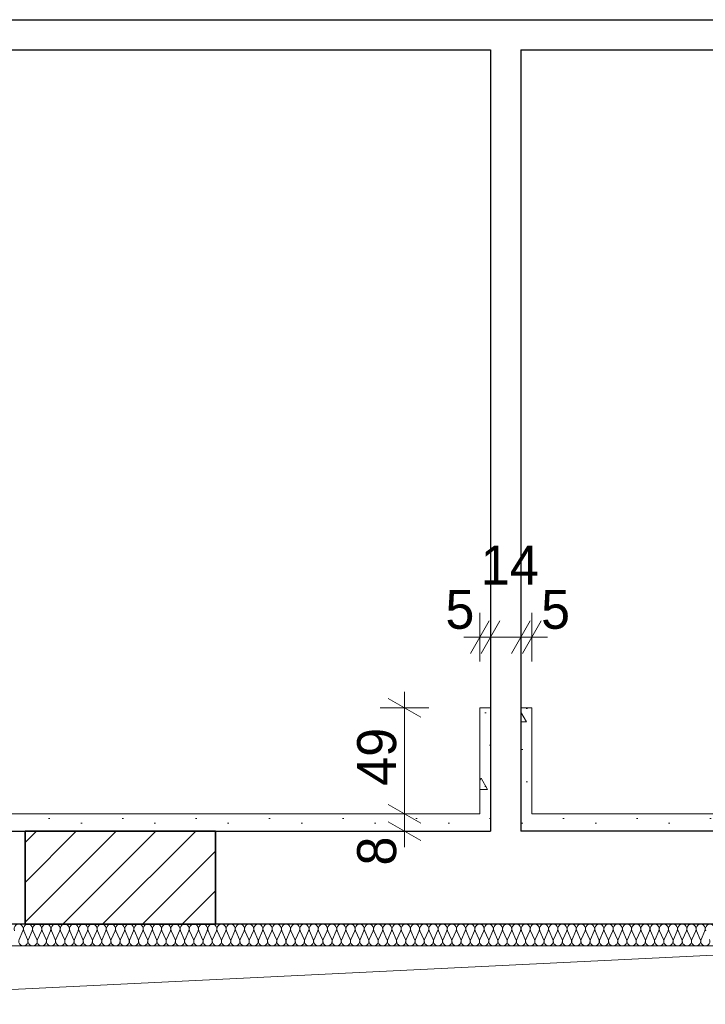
# Model space of a CAD drawing. Extents: x -21260 to 35740, y -2672 to 187028.
# Tile 25 of 120: x 22919 to 26086, y 11166 to 15716. Entities that reach past the tile are written whole.
import ezdxf

# ---------------------------------------------------------------- set-up
doc = ezdxf.new("R2010")
doc.units = 0
doc.header["$MEASUREMENT"] = 0
doc.layers.add('arch izolacje_Nr_Pióra__3', color=7, linetype='Continuous', lineweight=13, true_color=0xff6600)
doc.layers.add('Arch ocieplenie_Nr_Pióra__22', color=7, linetype='Continuous', lineweight=9, true_color=0x7f7f7f)
for name, color, linetype in [('Arch ocieplenie', 7, 'Continuous'), ('Arch wymiary', 7, 'Continuous'), ('Arch zmurowania', 7, 'Continuous')]:
    doc.layers.add(name, color=color, linetype=linetype)
for name, color, linetype, lineweight in [('Arch ocieplenie_Nr_Pióra__21', 7, 'Continuous', 13), ('Arch wymiary_Nr_Pióra__5', 7, 'Continuous', 13), ('Arch zmurowania_Nr_Pióra__21', 7, 'Continuous', 13), ('Arch zmurowania_Nr_Pióra__27', 7, 'Continuous', 35), ('INWENT.ŚCIANY_Nr_Pióra__1', 7, 'Continuous', 25), ('INWENT.ŚCIANY_Nr_Pióra__21', 7, 'Continuous', 13), ('Istniejące schody_Nr_Pióra__21', 7, 'Continuous', 13)]:
    doc.layers.add(name, color=color, linetype=linetype, lineweight=lineweight)
doc.styles.add('GENERATED_STYLE_1', font='txt')
doc.dimstyles.new('GENERATED_STYLE__1', dxfattribs={"dimtxt": 179.999995, "dimasz": 114, "dimexe": 0.18, "dimexo": 0, "dimgap": 0.09, "dimtad": 1, "dimdec": 0, "dimlfac": 0.1, "dimzin": 0, "dimdsep": 46, "dimtxsty": 'GENERATED_STYLE_1', "dimblk": 'ARROWHEAD_2', "dimblk1": 'ARROWHEAD_2', "dimblk2": 'ARROWHEAD_2', "dimcen": 0.09, "dimclrd": 7, "dimclre": 7, "dimclrt": 7, "dimazin": 0, "dimtfac": 1, "dimtdec": 4, "dimtmove": 0, "dimatfit": 3, "dimfxl": 0, "dimtolj": 1, "dimtzin": 0, "dimarcsym": 0})
doc.dimstyles.new('GENERATED_STYLE__3', dxfattribs={"dimtxt": 179.999995, "dimasz": 114, "dimexe": 0.18, "dimexo": 0, "dimgap": 0.09, "dimtad": 1, "dimtih": 1, "dimtoh": 1, "dimdec": 0, "dimlfac": 0.1, "dimzin": 0, "dimdsep": 46, "dimtxsty": 'GENERATED_STYLE_1', "dimblk": 'ARROWHEAD_2', "dimblk1": 'ARROWHEAD_2', "dimblk2": 'ARROWHEAD_2', "dimcen": 0.09, "dimclrd": 7, "dimclre": 7, "dimclrt": 7, "dimazin": 0, "dimtfac": 1, "dimtdec": 4, "dimtmove": 0, "dimatfit": 3, "dimfxl": 0, "dimtolj": 1, "dimtzin": 0, "dimarcsym": 0})
pattern_1 = [(0, (0, 0), (0, 623.538), [60, -300]), (0, (180, 311.8), (0, 623.538), [60, -300]), (60, (0, 0), (-540, 311.769), [60, -300]), (60, (360, 0), (-540, 311.769), [60, -300]), (120, (60, 0), (540, 311.769), [60, -300]), (120, (420, 0), (540, 311.769), [60, -300]), (0, (0, 60), (0, 120), [0, -120, 0, -180]), (45, (60, 60), (-84.8528, 84.8528), [0, -90, 0, -150])]

# ---------------------------------------------------------------- blocks, each defined once
blk = doc.blocks.new('Izolacja cieplna 14_119', base_point=(32024.1, 11535.9))
at = {"layer": 'Arch ocieplenie_Nr_Pióra__22', "linetype": 'Continuous'}
for p, q in [((22934.2, 11506.1), (22916.5, 11465.7)), ((22955.5, 11465.7), (22937.7, 11506.1)), ((22976.7, 11506.1), (22959, 11465.7)), ((22998, 11465.7), (22980.3, 11506.1)), ((23019.3, 11506.1), (23001.6, 11465.7)), ((23040.6, 11465.7), (23022.9, 11506.1)), ((23061.9, 11506.1), (23044.2, 11465.7)), ((23083.2, 11465.7), (23065.4, 11506.1)), ((23104.4, 11506.1), (23086.7, 11465.7)), ((23125.7, 11465.7), (23108, 11506.1)), ((23147, 11506.1), (23129.3, 11465.7)), ((23168.3, 11465.7), (23150.6, 11506.1)), ((23189.6, 11506.1), (23171.9, 11465.7)), ((23210.9, 11465.7), (23193.1, 11506.1)), ((23232.1, 11506.1), (23214.4, 11465.7)), ((23253.4, 11465.7), (23235.7, 11506.1)), ((23274.7, 11506.1), (23257, 11465.7)), ((23296, 11465.7), (23278.3, 11506.1)), ((23317.3, 11506.1), (23299.6, 11465.7)), ((23338.6, 11465.7), (23320.8, 11506.1)), ((23359.8, 11506.1), (23342.1, 11465.7)), ((23381.1, 11465.7), (23363.4, 11506.1)), ((23402.4, 11506.1), (23384.7, 11465.7)), ((23423.7, 11465.7), (23406, 11506.1)), ((23445, 11506.1), (23427.3, 11465.7)), ((23466.3, 11465.7), (23448.6, 11506.1)), ((23487.5, 11506.1), (23469.8, 11465.7)), ((23508.8, 11465.7), (23491.1, 11506.1)), ((23530.1, 11506.1), (23512.4, 11465.7)), ((23551.4, 11465.7), (23533.7, 11506.1)), ((23572.7, 11506.1), (23555, 11465.7)), ((23594, 11465.7), (23576.3, 11506.1)), ((23615.2, 11506.1), (23597.5, 11465.7)), ((23636.5, 11465.7), (23618.8, 11506.1)), ((23657.8, 11506.1), (23640.1, 11465.7)), ((23679.1, 11465.7), (23661.4, 11506.1)), ((23700.4, 11506.1), (23682.7, 11465.7)), ((23721.7, 11465.7), (23704, 11506.1)), ((23742.9, 11506.1), (23725.2, 11465.7)), ((23764.2, 11465.7), (23746.5, 11506.1)), ((23785.5, 11506.1), (23767.8, 11465.7)), ((23806.8, 11465.7), (23789.1, 11506.1)), ((23828.1, 11506.1), (23810.4, 11465.7)), ((23849.4, 11465.7), (23831.7, 11506.1)), ((23870.6, 11506.1), (23852.9, 11465.7)), ((23891.9, 11465.7), (23874.2, 11506.1)), ((23913.2, 11506.1), (23895.5, 11465.7)), ((23934.5, 11465.7), (23916.8, 11506.1)), ((23955.8, 11506.1), (23938.1, 11465.7)), ((23977.1, 11465.7), (23959.4, 11506.1)), ((23998.3, 11506.1), (23980.6, 11465.7)), ((24019.6, 11465.7), (24001.9, 11506.1)), ((24040.9, 11506.1), (24023.2, 11465.7)), ((24062.2, 11465.7), (24044.5, 11506.1)), ((24083.5, 11506.1), (24065.8, 11465.7)), ((24104.8, 11465.7), (24087.1, 11506.1)), ((24126.1, 11506.1), (24108.3, 11465.7)), ((24147.3, 11465.7), (24129.6, 11506.1)), ((24168.6, 11506.1), (24150.9, 11465.7)), ((24189.9, 11465.7), (24172.2, 11506.1)), ((24211.2, 11506.1), (24193.5, 11465.7)), ((24232.5, 11465.7), (24214.8, 11506.1)), ((24253.8, 11506.1), (24236, 11465.7)), ((24275, 11465.7), (24257.3, 11506.1)), ((24296.3, 11506.1), (24278.6, 11465.7)), ((24317.6, 11465.7), (24299.9, 11506.1)), ((24338.9, 11506.1), (24321.2, 11465.7)), ((24360.2, 11465.7), (24342.5, 11506.1)), ((24381.5, 11506.1), (24363.7, 11465.7)), ((24402.7, 11465.7), (24385, 11506.1)), ((24424, 11506.1), (24406.3, 11465.7)), ((24445.3, 11465.7), (24427.6, 11506.1)), ((24466.6, 11506.1), (24448.9, 11465.7)), ((24487.9, 11465.7), (24470.2, 11506.1)), ((24509.2, 11506.1), (24491.4, 11465.7)), ((24530.4, 11465.7), (24512.7, 11506.1)), ((24551.7, 11506.1), (24534, 11465.7)), ((24573, 11465.7), (24555.3, 11506.1)), ((24594.3, 11506.1), (24576.6, 11465.7)), ((24615.6, 11465.7), (24597.9, 11506.1)), ((24636.9, 11506.1), (24619.2, 11465.7)), ((24658.1, 11465.7), (24640.4, 11506.1)), ((24679.4, 11506.1), (24661.7, 11465.7)), ((24700.7, 11465.7), (24683, 11506.1)), ((24722, 11506.1), (24704.3, 11465.7)), ((24743.3, 11465.7), (24725.6, 11506.1)), ((24764.6, 11506.1), (24746.9, 11465.7)), ((24785.8, 11465.7), (24768.1, 11506.1)), ((24807.1, 11506.1), (24789.4, 11465.7)), ((24828.4, 11465.7), (24810.7, 11506.1)), ((24849.7, 11506.1), (24832, 11465.7)), ((24871, 11465.7), (24853.3, 11506.1)), ((24892.3, 11506.1), (24874.6, 11465.7)), ((24913.5, 11465.7), (24895.8, 11506.1)), ((24934.8, 11506.1), (24917.1, 11465.7)), ((24956.1, 11465.7), (24938.4, 11506.1)), ((24977.4, 11506.1), (24959.7, 11465.7)), ((24998.7, 11465.7), (24981, 11506.1)), ((25020, 11506.1), (25002.3, 11465.7)), ((25041.2, 11465.7), (25023.5, 11506.1)), ((25062.5, 11506.1), (25044.8, 11465.7)), ((25083.8, 11465.7), (25066.1, 11506.1)), ((25105.1, 11506.1), (25087.4, 11465.7)), ((25126.4, 11465.7), (25108.7, 11506.1)), ((25147.7, 11506.1), (25130, 11465.7)), ((25168.9, 11465.7), (25151.2, 11506.1)), ((25190.2, 11506.1), (25172.5, 11465.7)), ((25211.5, 11465.7), (25193.8, 11506.1)), ((25232.8, 11506.1), (25215.1, 11465.7)), ((25254.1, 11465.7), (25236.4, 11506.1)), ((25275.4, 11506.1), (25257.7, 11465.7)), ((25296.7, 11465.7), (25278.9, 11506.1)), ((25317.9, 11506.1), (25300.2, 11465.7)), ((25339.2, 11465.7), (25321.5, 11506.1)), ((25360.5, 11506.1), (25342.8, 11465.7)), ((25381.8, 11465.7), (25364.1, 11506.1)), ((25403.1, 11506.1), (25385.4, 11465.7)), ((25424.4, 11465.7), (25406.6, 11506.1)), ((25445.6, 11506.1), (25427.9, 11465.7)), ((25466.9, 11465.7), (25449.2, 11506.1)), ((25488.2, 11506.1), (25470.5, 11465.7)), ((25509.5, 11465.7), (25491.8, 11506.1)), ((25530.8, 11506.1), (25513.1, 11465.7)), ((25552.1, 11465.7), (25534.3, 11506.1)), ((25573.3, 11506.1), (25555.6, 11465.7)), ((25594.6, 11465.7), (25576.9, 11506.1)), ((25615.9, 11506.1), (25598.2, 11465.7)), ((25637.2, 11465.7), (25619.5, 11506.1)), ((25658.5, 11506.1), (25640.8, 11465.7)), ((25679.8, 11465.7), (25662, 11506.1)), ((25701, 11506.1), (25683.3, 11465.7)), ((25722.3, 11465.7), (25704.6, 11506.1)), ((25743.6, 11506.1), (25725.9, 11465.7)), ((25764.9, 11465.7), (25747.2, 11506.1)), ((25786.2, 11506.1), (25768.5, 11465.7)), ((25807.5, 11465.7), (25789.8, 11506.1)), ((25828.7, 11506.1), (25811, 11465.7)), ((25850, 11465.7), (25832.3, 11506.1)), ((25871.3, 11506.1), (25853.6, 11465.7)), ((25892.6, 11465.7), (25874.9, 11506.1)), ((25913.9, 11506.1), (25896.2, 11465.7)), ((25935.2, 11465.7), (25917.5, 11506.1)), ((25956.4, 11506.1), (25938.7, 11465.7)), ((25977.7, 11465.7), (25960, 11506.1)), ((25999, 11506.1), (25981.3, 11465.7)), ((26020.3, 11465.7), (26002.6, 11506.1)), ((26041.6, 11506.1), (26023.9, 11465.7)), ((26062.9, 11465.7), (26045.2, 11506.1)), ((26084.1, 11506.1), (26066.4, 11465.7))]:
    blk.add_line(p, q, dxfattribs=at)
for centre, start_param, end_param in [((22914.7, 11514.6), 2.7288, 6.695979), ((22957.2, 11514.6), 2.7288, 6.695979), ((22999.8, 11514.6), 2.7288, 6.695979), ((23042.4, 11514.6), 2.7288, 6.695979), ((23084.9, 11514.6), 2.7288, 6.695979), ((23127.5, 11514.6), 2.7288, 6.695979), ((23170.1, 11514.6), 2.7288, 6.695979), ((23212.6, 11514.6), 2.7288, 6.695979), ((23255.2, 11514.6), 2.7288, 6.695979), ((23297.8, 11514.6), 2.7288, 6.695979), ((23340.3, 11514.6), 2.7288, 6.695979), ((23382.9, 11514.6), 2.7288, 6.695979), ((23425.5, 11514.6), 2.7288, 6.695979), ((23468, 11514.6), 2.7288, 6.695979), ((23510.6, 11514.6), 2.7288, 6.695979), ((23553.2, 11514.6), 2.7288, 6.695979), ((23595.7, 11514.6), 2.7288, 6.695979), ((23638.3, 11514.6), 2.7288, 6.695979), ((23680.9, 11514.6), 2.7288, 6.695979), ((23723.5, 11514.6), 2.7288, 6.695979), ((23766, 11514.6), 2.7288, 6.695979), ((23808.6, 11514.6), 2.7288, 6.695979), ((23851.2, 11514.6), 2.7288, 6.695979), ((23893.7, 11514.6), 2.7288, 6.695979), ((23936.3, 11514.6), 2.7288, 6.695979), ((23978.9, 11514.6), 2.7288, 6.695979), ((24021.4, 11514.6), 2.7288, 6.695979), ((24064, 11514.6), 2.7288, 6.695979), ((24106.6, 11514.6), 2.7288, 6.695979), ((24149.1, 11514.6), 2.7288, 6.695979), ((24191.7, 11514.6), 2.7288, 6.695979), ((24234.3, 11514.6), 2.7288, 6.695979), ((24276.8, 11514.6), 2.7288, 6.695979), ((24319.4, 11514.6), 2.7288, 6.695979), ((24362, 11514.6), 2.7288, 6.695979), ((24404.5, 11514.6), 2.7288, 6.695979), ((24447.1, 11514.6), 2.7288, 6.695979), ((24489.7, 11514.6), 2.7288, 6.695979), ((24532.2, 11514.6), 2.7288, 6.695979), ((24574.8, 11514.6), 2.7288, 6.695979), ((24617.4, 11514.6), 2.7288, 6.695979), ((24659.9, 11514.6), 2.7288, 6.695979), ((24702.5, 11514.6), 2.7288, 6.695979), ((24745.1, 11514.6), 2.7288, 6.695979), ((24787.6, 11514.6), 2.7288, 6.695979), ((24830.2, 11514.6), 2.7288, 6.695979), ((24872.8, 11514.6), 2.7288, 6.695979), ((24915.3, 11514.6), 2.7288, 6.695979), ((24957.9, 11514.6), 2.7288, 6.695979), ((25000.5, 11514.6), 2.7288, 6.695979), ((25043, 11514.6), 2.7288, 6.695979), ((25085.6, 11514.6), 2.7288, 6.695979), ((25128.2, 11514.6), 2.7288, 6.695979), ((25170.7, 11514.6), 2.7288, 6.695979), ((25213.3, 11514.6), 2.7288, 6.695979), ((25255.9, 11514.6), 2.7288, 6.695979), ((25298.4, 11514.6), 2.7288, 6.695979), ((25341, 11514.6), 2.7288, 6.695979), ((25383.6, 11514.6), 2.7288, 6.695979), ((25426.1, 11514.6), 2.7288, 6.695979), ((25468.7, 11514.6), 2.7288, 6.695979), ((25511.3, 11514.6), 2.7288, 6.695979), ((25553.8, 11514.6), 2.7288, 6.695979), ((25596.4, 11514.6), 2.7288, 6.695979), ((25639, 11514.6), 2.7288, 6.695979), ((25681.5, 11514.6), 2.7288, 6.695979), ((25724.1, 11514.6), 2.7288, 6.695979), ((25766.7, 11514.6), 2.7288, 6.695979), ((25809.2, 11514.6), 2.7288, 6.695979), ((25851.8, 11514.6), 2.7288, 6.695979), ((25894.4, 11514.6), 2.7288, 6.695979), ((25936.9, 11514.6), 2.7288, 6.695979), ((25979.5, 11514.6), 2.7288, 6.695979), ((26022.1, 11514.6), 2.7288, 6.695979), ((26064.7, 11514.6), 2.7288, 6.695979), ((26107.2, 11514.6), 2.7288, 6.695979), ((22936, 11457.1), 5.870392, 9.837571), ((22978.5, 11457.1), 5.870392, 9.837571), ((23021.1, 11457.1), 5.870392, 9.837571), ((23063.7, 11457.1), 5.870392, 9.837571), ((23106.2, 11457.1), 5.870392, 9.837571), ((23148.8, 11457.1), 5.870392, 9.837571), ((23191.4, 11457.1), 5.870392, 9.837571), ((23233.9, 11457.1), 5.870392, 9.837571), ((23276.5, 11457.1), 5.870392, 9.837571), ((23319.1, 11457.1), 5.870392, 9.837571), ((23361.6, 11457.1), 5.870392, 9.837571), ((23404.2, 11457.1), 5.870392, 9.837571), ((23446.8, 11457.1), 5.870392, 9.837571), ((23489.3, 11457.1), 5.870392, 9.837571), ((23531.9, 11457.1), 5.870392, 9.837571), ((23574.5, 11457.1), 5.870392, 9.837571), ((23617, 11457.1), 5.870392, 9.837571), ((23659.6, 11457.1), 5.870392, 9.837571), ((23702.2, 11457.1), 5.870392, 9.837571), ((23744.7, 11457.1), 5.870392, 9.837571), ((23787.3, 11457.1), 5.870392, 9.837571), ((23829.9, 11457.1), 5.870392, 9.837571), ((23872.4, 11457.1), 5.870392, 9.837571), ((23915, 11457.1), 5.870392, 9.837571), ((23957.6, 11457.1), 5.870392, 9.837571), ((24000.1, 11457.1), 5.870392, 9.837571), ((24042.7, 11457.1), 5.870392, 9.837571), ((24085.3, 11457.1), 5.870392, 9.837571), ((24127.8, 11457.1), 5.870392, 9.837571), ((24170.4, 11457.1), 5.870392, 9.837571), ((24213, 11457.1), 5.870392, 9.837571), ((24255.5, 11457.1), 5.870392, 9.837571), ((24298.1, 11457.1), 5.870392, 9.837571), ((24340.7, 11457.1), 5.870392, 9.837571), ((24383.2, 11457.1), 5.870392, 9.837571), ((24425.8, 11457.1), 5.870392, 9.837571), ((24468.4, 11457.1), 5.870392, 9.837571), ((24510.9, 11457.1), 5.870392, 9.837571), ((24553.5, 11457.1), 5.870392, 9.837571), ((24596.1, 11457.1), 5.870392, 9.837571), ((24638.6, 11457.1), 5.870392, 9.837571), ((24681.2, 11457.1), 5.870392, 9.837571), ((24723.8, 11457.1), 5.870392, 9.837571), ((24766.3, 11457.1), 5.870392, 9.837571), ((24808.9, 11457.1), 5.870392, 9.837571), ((24851.5, 11457.1), 5.870392, 9.837571), ((24894, 11457.1), 5.870392, 9.837571), ((24936.6, 11457.1), 5.870392, 9.837571), ((24979.2, 11457.1), 5.870392, 9.837571), ((25021.8, 11457.1), 5.870392, 9.837571), ((25064.3, 11457.1), 5.870392, 9.837571), ((25106.9, 11457.1), 5.870392, 9.837571), ((25149.5, 11457.1), 5.870392, 9.837571), ((25192, 11457.1), 5.870392, 9.837571), ((25234.6, 11457.1), 5.870392, 9.837571), ((25277.2, 11457.1), 5.870392, 9.837571), ((25319.7, 11457.1), 5.870392, 9.837571), ((25362.3, 11457.1), 5.870392, 9.837571), ((25404.9, 11457.1), 5.870392, 9.837571), ((25447.4, 11457.1), 5.870392, 9.837571), ((25490, 11457.1), 5.870392, 9.837571), ((25532.6, 11457.1), 5.870392, 9.837571), ((25575.1, 11457.1), 5.870392, 9.837571), ((25617.7, 11457.1), 5.870392, 9.837571), ((25660.3, 11457.1), 5.870392, 9.837571), ((25702.8, 11457.1), 5.870392, 9.837571), ((25745.4, 11457.1), 5.870392, 9.837571), ((25788, 11457.1), 5.870392, 9.837571), ((25830.5, 11457.1), 5.870392, 9.837571), ((25873.1, 11457.1), 5.870392, 9.837571), ((25915.7, 11457.1), 5.870392, 9.837571), ((25958.2, 11457.1), 5.870392, 9.837571), ((26000.8, 11457.1), 5.870392, 9.837571), ((26043.4, 11457.1), 5.870392, 9.837571), ((26085.9, 11457.1), 5.870392, 9.837571)]:
    blk.add_ellipse(centre, major_axis=(-21.3, 0), ratio=0.999256, start_param=start_param, end_param=end_param, dxfattribs=at)
blk = doc.blocks.new('Ściana_26', base_point=(22944.1, 11535.9))
at = {"layer": 'Arch zmurowania_Nr_Pióra__21', "linetype": 'Continuous'}
h = blk.add_hatch(dxfattribs=at)
h.set_pattern_fill('Common_Brick', color=256, style=0, pattern_type=2)
h.set_pattern_definition([(45, (0, 0), (-91.9239, 91.9239), [])])
h.paths.add_polyline_path([(22944.1, 11535.9), (23824.1, 11535.9), (23824.1, 11965.9), (22944.1, 11965.9)], flags=0)
at = {"layer": 'Arch zmurowania_Nr_Pióra__27', "linetype": 'Continuous'}
for p, q in [((23824.1, 11965.9), (22944.1, 11965.9)), ((22944.1, 11965.9), (22944.1, 11535.9)), ((23824.1, 11535.9), (23824.1, 11965.9)), ((22944.1, 11535.9), (23824.1, 11535.9))]:
    blk.add_line(p, q, dxfattribs=at)
blk = doc.blocks.new('Ściana_29', base_point=(28774.1, 11965.9))
at = {"layer": 'Arch ocieplenie_Nr_Pióra__21', "linetype": 'Continuous'}
h = blk.add_hatch(dxfattribs=at)
h.set_pattern_fill('Structural_Concrete', color=256, style=0, pattern_type=2)
h.set_pattern_definition(pattern_1)
h.paths.add_polyline_path([(28724.1, 12045.9), (25284.1, 12045.9), (25234.1, 11965.9), (28774.1, 11965.9)], flags=0)
for p, q in [((28724.1, 12045.9), (25284.1, 12045.9)), ((25234.1, 11965.9), (28774.1, 11965.9))]:
    blk.add_line(p, q, dxfattribs=at)
blk = doc.blocks.new('Ściana_30', base_point=(25094.1, 11965.9))
at = {"layer": 'Arch ocieplenie_Nr_Pióra__21', "linetype": 'Continuous'}
h = blk.add_hatch(dxfattribs=at)
h.set_pattern_fill('Structural_Concrete', color=256, style=0, pattern_type=2)
h.set_pattern_definition(pattern_1)
h.paths.add_polyline_path([(25044.1, 12045.9), (19204.1, 12045.9), (19154.1, 11965.9), (25094.1, 11965.9)], flags=0)
for p, q in [((25044.1, 12045.9), (19204.1, 12045.9)), ((19154.1, 11965.9), (25094.1, 11965.9))]:
    blk.add_line(p, q, dxfattribs=at)
blk = doc.blocks.new('Ściana_48', base_point=(25094.1, 11965.9))
at = {"layer": 'Arch ocieplenie_Nr_Pióra__21', "linetype": 'Continuous'}
h = blk.add_hatch(dxfattribs=at)
h.set_pattern_fill('Structural_Concrete', color=256, style=0, pattern_type=2)
h.set_pattern_definition(pattern_1)
h.paths.add_polyline_path([(25094.1, 11965.9), (25094.1, 12535.9), (25044.1, 12535.9), (25044.1, 12045.9)], flags=0)
for p, q in [((25094.1, 12535.9), (25044.1, 12535.9)), ((25044.1, 12535.9), (25044.1, 12045.9)), ((25094.1, 11965.9), (25094.1, 12535.9))]:
    blk.add_line(p, q, dxfattribs=at)
blk = doc.blocks.new('Ściana_57', base_point=(25234.1, 11965.9))
at = {"layer": 'Arch ocieplenie_Nr_Pióra__21', "linetype": 'Continuous'}
h = blk.add_hatch(dxfattribs=at)
h.set_pattern_fill('Structural_Concrete', color=256, style=0, pattern_type=2)
h.set_pattern_definition(pattern_1)
h.paths.add_polyline_path([(25284.1, 12045.9), (25284.1, 12535.9), (25234.1, 12535.9), (25234.1, 11965.9)], flags=0)
for p, q in [((25284.1, 12535.9), (25234.1, 12535.9)), ((25234.1, 12535.9), (25234.1, 11965.9)), ((25284.1, 12045.9), (25284.1, 12535.9))]:
    blk.add_line(p, q, dxfattribs=at)
blk = doc.blocks.new('*D610')
at = {"layer": 'Arch wymiary_Nr_Pióra__5', "linetype": 'Continuous'}
for p, q in [((25044.1, 12750.2), (25044.1, 12975.2)), ((25094.1, 12750.2), (25094.1, 12975.2)), ((25087.4, 12937.7), (25000.8, 12787.7)), ((25137.4, 12937.7), (25050.8, 12787.7)), ((24970.7, 12862.7), (25044.1, 12862.7)), ((25044.1, 12862.7), (25094.1, 12862.7))]:
    blk.add_line(p, q, dxfattribs=at)
at = {"layer": 'Arch wymiary_Nr_Pióra__5', "char_height": 180, "attachment_point": 7, "style": 'GENERATED_STYLE_1'}
for s, insert in [('{14}', (25048.9, 13105.7)), ('{5}', (24885.5, 12898.7)), ('{5}', (25327.4, 12898.7))]:
    blk.add_mtext(s, dxfattribs=dict(at, insert=insert))
blk = doc.blocks.new('ARROWHEAD_2')
at = {"color": 0, "linetype": 'Continuous', "lineweight": 0}
for p, q in [((-0.378, -0.655), (0.378, 0.655)), ((0, 0), (-1, 0))]:
    blk.add_line(p, q, dxfattribs=at)
blk = doc.blocks.new('*D611')
at = {"layer": 'Arch wymiary_Nr_Pióra__5', "linetype": 'Continuous'}
for p, q in [((25094.1, 12750.2), (25094.1, 12975.2)), ((25234.1, 12750.2), (25234.1, 12975.2)), ((25137.4, 12937.7), (25050.8, 12787.7)), ((25190.8, 12787.7), (25277.4, 12937.7)), ((25094.1, 12862.7), (25234.1, 12862.7))]:
    blk.add_line(p, q, dxfattribs=at)
at = {"layer": 'Arch wymiary_Nr_Pióra__5', "char_height": 180, "attachment_point": 7, "style": 'GENERATED_STYLE_1'}
for s, insert in [('{14}', (25048.9, 13105.7)), ('{5}', (24885.5, 12898.7)), ('{5}', (25327.4, 12898.7))]:
    blk.add_mtext(s, dxfattribs=dict(at, insert=insert))
blk = doc.blocks.new('*D612')
at = {"layer": 'Arch wymiary_Nr_Pióra__5', "linetype": 'Continuous'}
for p, q in [((25234.1, 12750.2), (25234.1, 12975.2)), ((25284.1, 12750.2), (25284.1, 12975.2)), ((25190.8, 12787.7), (25277.4, 12937.7)), ((25327.4, 12937.7), (25240.8, 12787.7)), ((25234.1, 12862.7), (25284.1, 12862.7)), ((25284.1, 12862.7), (25357.4, 12862.7))]:
    blk.add_line(p, q, dxfattribs=at)
at = {"layer": 'Arch wymiary_Nr_Pióra__5', "char_height": 180, "attachment_point": 7, "style": 'GENERATED_STYLE_1'}
for s, insert in [('{14}', (25048.9, 13105.7)), ('{5}', (24885.5, 12898.7)), ('{5}', (25327.4, 12898.7))]:
    blk.add_mtext(s, dxfattribs=dict(at, insert=insert))
blk = doc.blocks.new('*D626')
at = {"layer": 'Arch wymiary_Nr_Pióra__5', "linetype": 'Continuous'}
for p, q in [((24621.4, 12089.2), (24771.4, 12002.6)), ((24808.9, 12045.9), (24583.9, 12045.9)), ((24696.4, 11965.9), (24696.4, 12045.9)), ((24621.4, 12009.2), (24771.4, 11922.6)), ((24808.9, 11965.9), (24583.9, 11965.9)), ((24696.4, 11892.5), (24696.4, 11965.9))]:
    blk.add_line(p, q, dxfattribs=at)
at = {"layer": 'Arch wymiary_Nr_Pióra__5', "char_height": 180, "attachment_point": 7, "rotation": 90, "style": 'GENERATED_STYLE_1'}
for s, insert in [('{49}', (24660.4, 12175.7)), ('{8}', (24660.4, 11807.3))]:
    blk.add_mtext(s, dxfattribs=dict(at, insert=insert))
blk = doc.blocks.new('*D627')
at = {"layer": 'Arch wymiary_Nr_Pióra__5', "linetype": 'Continuous'}
for p, q in [((24696.4, 12535.9), (24696.4, 12609.2)), ((24771.4, 12492.6), (24621.4, 12579.2)), ((24808.9, 12535.9), (24583.9, 12535.9)), ((24696.4, 12045.9), (24696.4, 12535.9)), ((24621.4, 12089.2), (24771.4, 12002.6)), ((24808.9, 12045.9), (24583.9, 12045.9))]:
    blk.add_line(p, q, dxfattribs=at)
at = {"layer": 'Arch wymiary_Nr_Pióra__5', "char_height": 180, "attachment_point": 7, "rotation": 90, "style": 'GENERATED_STYLE_1'}
for s, insert in [('{49}', (24660.4, 12175.7)), ('{8}', (24660.4, 11807.3))]:
    blk.add_mtext(s, dxfattribs=dict(at, insert=insert))

msp = doc.modelspace()

# ---------------------------------------------------------------- linework, layer by layer
at = {"layer": 'arch izolacje_Nr_Pióra__3', "linetype": 'Continuous'}
msp.add_line((32024.1, 11435.9), (21552.5, 11435.9), dxfattribs=at)
at = {"layer": 'INWENT.ŚCIANY_Nr_Pióra__1', "linetype": 'Continuous'}
for p, q in [((22254.1, 15715.9), (26494.1, 15715.9)), ((22254.1, 15575.9), (25094.1, 15575.9)), ((25094.1, 15575.9), (25094.1, 11965.9)), ((25234.1, 15575.9), (25234.1, 11965.9)), ((25234.1, 15575.9), (26494.1, 15575.9)), ((20284.1, 11965.9), (22944.1, 11965.9)), ((22944.1, 11965.9), (22944.1, 11535.9)), ((23824.1, 11965.9), (23824.1, 11535.9)), ((23824.1, 11965.9), (25094.1, 11965.9)), ((26164.1, 11965.9), (25234.1, 11965.9)), ((22944.1, 11535.9), (20284.1, 11535.9)), ((26164.1, 11535.9), (23824.1, 11535.9))]:
    msp.add_line(p, q, dxfattribs=at)
at = {"layer": 'INWENT.ŚCIANY_Nr_Pióra__21', "linetype": 'Continuous'}
for p, q in [((22944.1, 11965.9), (23824.1, 11965.9)), ((23824.1, 11535.9), (22944.1, 11535.9))]:
    msp.add_line(p, q, dxfattribs=at)
at = {"layer": 'Istniejące schody_Nr_Pióra__21', "linetype": 'Continuous'}
msp.add_line((21460.3, 11166.1), (29064.1, 11535.9), dxfattribs=at)

# ---------------------------------------------------------------- block references
at = {"layer": 'Arch ocieplenie'}
for name, p in [('Ściana_48', (25094.1, 11965.9)), ('Ściana_57', (25234.1, 11965.9)), ('Ściana_30', (25094.1, 11965.9)), ('Ściana_29', (28774.1, 11965.9))]:
    msp.add_blockref(name, p, dxfattribs=at)
at = {"layer": 'Arch ocieplenie', "color": 104, "linetype": 'Continuous', "lineweight": 9, "true_color": 0x029e21}
msp.add_blockref('Izolacja cieplna 14_119', (32024.1, 11535.9), dxfattribs=at)
at = {"layer": 'Arch zmurowania'}
msp.add_blockref('Ściana_26', (22944.1, 11535.9), dxfattribs=at)

# ---------------------------------------------------------------- dimensions: what is measured, and where the dimension line sits
at = {"layer": 'Arch wymiary', "linetype": 'Continuous'}
for p1, p2, picture, middle in [((25044.1, 12250.9), (25094.1, 12250.9), '*D610', (24953.8, 12988.7)), ((25094.1, 12250.9), (25234.1, 12250.9), '*D611', (25185.5, 13195.7)), ((25234.1, 12250.9), (25284.1, 12250.9), '*D612', (25395.7, 12988.7))]:
    dim = msp.add_linear_dim(base=(25044.1, 12862.7), p1=p1, p2=p2, dimstyle='GENERATED_STYLE__3', dxfattribs=at)
    dim.commit()
    dim.dimension.update_dxf_attribs({"geometry": picture, "text_midpoint": middle})
for p1, p2, picture, middle in [((22124.1, 12045.9), (25044.1, 12535.9), '*D627', (24570.4, 12312.2)), ((22124.1, 11965.9), (22124.1, 12045.9), '*D626', (24570.4, 11875.6))]:
    dim = msp.add_linear_dim(base=(24696.4, 11965.9), p1=p1, p2=p2, angle=90, dimstyle='GENERATED_STYLE__1', dxfattribs=at)
    dim.commit()
    dim.dimension.update_dxf_attribs({"geometry": picture, "text_midpoint": middle})

doc.saveas('drawing.dxf')
